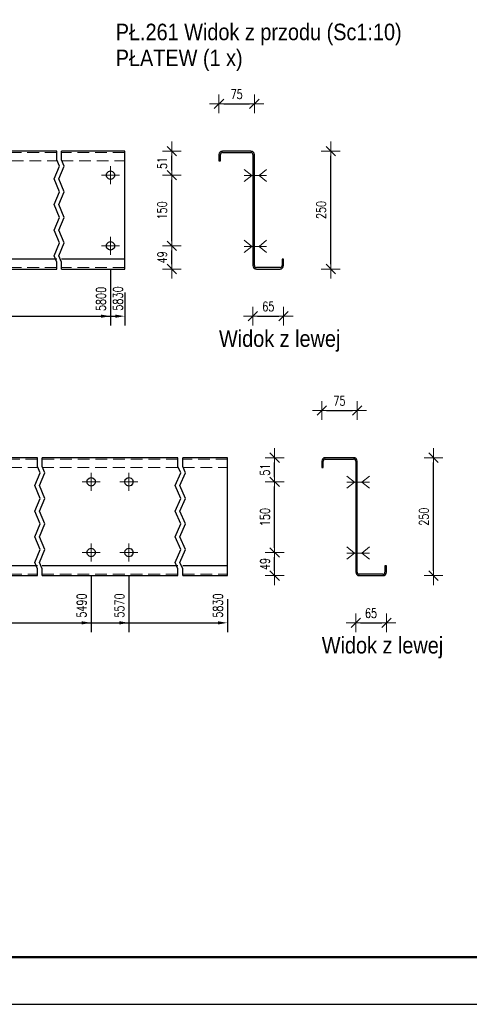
# Model space of a CAD drawing. Header units: millimetres. Extents: x -136 to 717, y 10101 to 10771.
# Tile 20 of 39: x 426 to 521, y 10101 to 10310. Entities that reach past the tile are written whole.
import ezdxf

# ---------------------------------------------------------------- set-up
doc = ezdxf.new("R2010")
doc.units = ezdxf.units.MM
doc.header["$LTSCALE"] = 10
doc.linetypes.add('HIDDEN', pattern=[0.375, 0.25, -0.125])
doc.linetypes.add('MITTE', pattern=[2, 1.25, -0.25, 0.25, -0.25])
doc.layers.get('Defpoints').update_dxf_attribs({"color": 1})
doc.layers.add('_FORMATKA', color=8, linetype='Continuous', plot=False)
for name, color, linetype, lineweight in [('_RAMKA', 7, 'Continuous', 35), ('PS_Bolt', 4, 'Continuous', 13), ('PS_DIM', 4, 'Continuous', 13), ('PS_Hidden', 2, 'HIDDEN', 9), ('PS_Mid', 5, 'MITTE', 15), ('PS_Shape', 161, 'Continuous', 30), ('PS_SOLID', 7, 'Continuous', 30), ('PS_TEXT', 3, 'Continuous', 18)]:
    doc.layers.add(name, color=color, linetype=linetype, lineweight=lineweight)
doc.styles.add('gil', font='txt', dxfattribs={"width": 0.9})
doc.styles.add('simplex', font='simplex.shx', dxfattribs={"width": 0.75})
doc.dimstyles.new('1_10_GŁ_DS1-LS10', dxfattribs={"dimtxt": 2, "dimasz": 2, "dimexe": 2, "dimexo": 5, "dimgap": 1, "dimtad": 1, "dimjust": 4, "dimdec": 0, "dimlfac": 10, "dimtxsty": 'simplex', "dimblk1": 'NONE', "dimsah": 1, "dimcen": 2, "dimclrd": 256, "dimclre": 256, "dimclrt": 3, "dimadec": 1, "dimazin": 0, "dimtfac": 1, "dimtdec": 0, "dimtmove": 2, "dimatfit": 3, "dimfxl": 1, "dimarcsym": 0})
doc.dimstyles.new('1_10_PRZ_DS1-LS10', dxfattribs={"dimtxt": 2, "dimasz": 1, "dimexe": 2, "dimexo": 5, "dimgap": 1, "dimtad": 1, "dimdec": 0, "dimlfac": 10, "dimtxsty": 'simplex', "dimblk": 'dimznak', "dimcen": 2, "dimse1": 1, "dimse2": 1, "dimclrt": 3, "dimadec": 1, "dimazin": 0, "dimtfac": 1, "dimtdec": 0, "dimtix": 1, "dimtmove": 2, "dimatfit": 3, "dimldrblk": 'dim-grot', "dimfxl": 1, "dimarcsym": 0})

# ---------------------------------------------------------------- blocks, each defined once
blk = doc.blocks.new('*D308')
at = {"layer": 'Defpoints', "color": 0, "transparency": 16777216}
for p in [(445.26, 10261.67), (280.36, 10256.77), (445.26, 10246.77)]:
    blk.add_point(p, dxfattribs=at)
at = {"layer": 'PS_DIM', "lineweight": -2, "transparency": 16777216}
for p, q in [((445.26, 10256.67), (445.26, 10244.77)), ((280.36, 10251.77), (280.36, 10244.77)), ((280.36, 10246.77), (443.26, 10246.77))]:
    blk.add_line(p, q, dxfattribs=at)
at = {"layer": 'PS_DIM', "transparency": 16777216}
blk.add_solid([(443.26, 10247.1), (443.26, 10246.43), (445.26, 10246.77)], dxfattribs=at)
at = {"layer": 'PS_DIM', "color": 3, "transparency": 16777216, "insert": (443.24, 10250.43), "char_height": 2, "attachment_point": 5, "rotation": 90, "style": 'simplex'}
blk.add_mtext('5800', dxfattribs=at)
blk = doc.blocks.new('_None')
blk = doc.blocks.new('*D309')
at = {"layer": 'Defpoints', "color": 0, "transparency": 16777216}
for p in [(280.36, 10256.77), (448.26, 10256.77), (448.26, 10246.77)]:
    blk.add_point(p, dxfattribs=at)
at = {"layer": 'PS_DIM', "lineweight": -2, "transparency": 16777216}
for p, q in [((280.36, 10251.77), (280.36, 10244.77)), ((448.26, 10251.77), (448.26, 10244.77)), ((280.36, 10246.77), (446.26, 10246.77))]:
    blk.add_line(p, q, dxfattribs=at)
at = {"layer": 'PS_DIM', "transparency": 16777216}
blk.add_solid([(446.26, 10247.1), (446.26, 10246.43), (448.26, 10246.77)], dxfattribs=at)
at = {"layer": 'PS_DIM', "color": 3, "transparency": 16777216, "insert": (446.84, 10250.51), "char_height": 2, "attachment_point": 5, "rotation": 90, "style": 'simplex'}
blk.add_mtext('5830', dxfattribs=at)
blk = doc.blocks.new('dimznak')
at = {"color": 0}
for points in [[(-2, 0), (2, 0)], [(0, 2), (0, -2)]]:
    blk.add_lwpolyline(points, dxfattribs=at)
at = {"color": 2}
blk.add_lwpolyline([(1, 1), (-1, -1)], dxfattribs=at)
blk = doc.blocks.new('*D310')
at = {"layer": 'Defpoints', "color": 0, "transparency": 16777216}
for p in [(445.26, 10261.67), (458.26, 10261.67), (445.26, 10256.77)]:
    blk.add_point(p, dxfattribs=at)
at = {"layer": 'PS_DIM', "color": 0, "lineweight": -2, "transparency": 16777216}
blk.add_line((458.26, 10257.77), (458.26, 10260.67), dxfattribs=at)
for p, rotation in [((458.26, 10261.67), 90), ((458.26, 10256.77), 270)]:
    blk.add_blockref('dimznak', p, dxfattribs=dict(at, rotation=rotation))
at = {"layer": 'PS_DIM', "color": 3, "transparency": 16777216, "insert": (456.22, 10259.22), "char_height": 2, "attachment_point": 5, "rotation": 90, "style": 'simplex'}
blk.add_mtext('49', dxfattribs=at)
blk = doc.blocks.new('dim-grot')
blk.add_hatch(color=256).paths.add_polyline_path([(0, 0), (-2, 0.5), (-2, -0.5)])
blk.add_lwpolyline([(0, 0), (-2, 0.5), (-2, -0.5), (0, 0)])
blk = doc.blocks.new('*D311')
at = {"layer": 'Defpoints', "color": 0, "transparency": 16777216}
for p in [(445.26, 10276.67), (458.26, 10276.67), (445.26, 10261.67)]:
    blk.add_point(p, dxfattribs=at)
at = {"layer": 'PS_DIM', "color": 0, "lineweight": -2, "transparency": 16777216}
blk.add_line((458.26, 10262.67), (458.26, 10275.67), dxfattribs=at)
for p, rotation in [((458.26, 10276.67), 90), ((458.26, 10261.67), 270)]:
    blk.add_blockref('dimznak', p, dxfattribs=dict(at, rotation=rotation))
at = {"layer": 'PS_DIM', "color": 3, "transparency": 16777216, "insert": (456.22, 10269.17), "char_height": 2, "attachment_point": 5, "rotation": 90, "style": 'simplex'}
blk.add_mtext('150', dxfattribs=at)
blk = doc.blocks.new('*D312')
at = {"layer": 'Defpoints', "color": 0, "transparency": 16777216}
for p in [(445.26, 10281.77), (458.26, 10281.77), (445.26, 10276.67)]:
    blk.add_point(p, dxfattribs=at)
at = {"layer": 'PS_DIM', "color": 0, "lineweight": -2, "transparency": 16777216}
blk.add_line((458.26, 10277.67), (458.26, 10280.77), dxfattribs=at)
for p, rotation in [((458.26, 10281.77), 90), ((458.26, 10276.67), 270)]:
    blk.add_blockref('dimznak', p, dxfattribs=dict(at, rotation=rotation))
at = {"layer": 'PS_DIM', "color": 3, "transparency": 16777216, "insert": (456.22, 10279.22), "char_height": 2, "attachment_point": 5, "rotation": 90, "style": 'simplex'}
blk.add_mtext('51', dxfattribs=at)
blk = doc.blocks.new('*D313')
at = {"layer": 'Defpoints', "color": 0, "transparency": 16777216}
for p in [(475.46, 10258.36), (481.96, 10258.19), (481.96, 10246.77)]:
    blk.add_point(p, dxfattribs=at)
at = {"layer": 'PS_DIM', "color": 0, "lineweight": -2, "transparency": 16777216}
blk.add_line((476.46, 10246.77), (480.96, 10246.77), dxfattribs=at)
at = {"layer": 'PS_DIM', "color": 0, "lineweight": -2, "transparency": 16777216, "rotation": 180}
blk.add_blockref('dimznak', (475.46, 10246.77), dxfattribs=at)
at = {"layer": 'PS_DIM', "color": 0, "lineweight": -2, "transparency": 16777216}
blk.add_blockref('dimznak', (481.96, 10246.77), dxfattribs=at)
at = {"layer": 'PS_DIM', "color": 3, "transparency": 16777216, "insert": (478.71, 10248.81), "char_height": 2, "attachment_point": 5, "style": 'simplex'}
blk.add_mtext('65', dxfattribs=at)
blk = doc.blocks.new('*D314')
at = {"layer": 'Defpoints', "color": 0, "transparency": 16777216}
for p in [(475.76, 10291.77), (468.26, 10280.47), (475.76, 10280.57)]:
    blk.add_point(p, dxfattribs=at)
at = {"layer": 'PS_DIM', "color": 0, "lineweight": -2, "transparency": 16777216}
blk.add_line((469.26, 10291.77), (474.76, 10291.77), dxfattribs=at)
at = {"layer": 'PS_DIM', "color": 0, "lineweight": -2, "transparency": 16777216, "rotation": 180}
blk.add_blockref('dimznak', (468.26, 10291.77), dxfattribs=at)
at = {"layer": 'PS_DIM', "color": 0, "lineweight": -2, "transparency": 16777216}
blk.add_blockref('dimznak', (475.76, 10291.77), dxfattribs=at)
at = {"layer": 'PS_DIM', "color": 3, "transparency": 16777216, "insert": (472.01, 10293.81), "char_height": 2, "attachment_point": 5, "style": 'simplex'}
blk.add_mtext('75', dxfattribs=at)
blk = doc.blocks.new('*D315')
at = {"layer": 'Defpoints', "color": 0, "transparency": 16777216}
for p in [(481.96, 10281.77), (491.96, 10281.77), (481.96, 10256.77)]:
    blk.add_point(p, dxfattribs=at)
at = {"layer": 'PS_DIM', "color": 0, "lineweight": -2, "transparency": 16777216}
blk.add_line((491.96, 10257.77), (491.96, 10280.77), dxfattribs=at)
for p, rotation in [((491.96, 10281.77), 90), ((491.96, 10256.77), 270)]:
    blk.add_blockref('dimznak', p, dxfattribs=dict(at, rotation=rotation))
at = {"layer": 'PS_DIM', "color": 3, "transparency": 16777216, "insert": (489.92, 10269.27), "char_height": 2, "attachment_point": 5, "rotation": 90, "style": 'simplex'}
blk.add_mtext('250', dxfattribs=at)
blk = doc.blocks.new('*D325')
at = {"layer": 'Defpoints', "color": 0, "transparency": 16777216}
for p in [(441.16, 10196.67), (280.36, 10191.77), (441.16, 10181.77)]:
    blk.add_point(p, dxfattribs=at)
at = {"layer": 'PS_DIM', "lineweight": -2, "transparency": 16777216}
for p, q in [((441.16, 10191.67), (441.16, 10179.77)), ((280.36, 10186.77), (280.36, 10179.77)), ((280.36, 10181.77), (439.16, 10181.77))]:
    blk.add_line(p, q, dxfattribs=at)
at = {"layer": 'PS_DIM', "transparency": 16777216}
blk.add_solid([(439.16, 10182.1), (439.16, 10181.43), (441.16, 10181.77)], dxfattribs=at)
at = {"layer": 'PS_DIM', "color": 3, "transparency": 16777216, "insert": (439.14, 10185.43), "char_height": 2, "attachment_point": 5, "rotation": 90, "style": 'simplex'}
blk.add_mtext('5490', dxfattribs=at)
blk = doc.blocks.new('*D326')
at = {"layer": 'Defpoints', "color": 0, "transparency": 16777216}
for p in [(449.16, 10196.67), (280.36, 10191.77), (449.16, 10181.77)]:
    blk.add_point(p, dxfattribs=at)
at = {"layer": 'PS_DIM', "lineweight": -2, "transparency": 16777216}
for p, q in [((449.16, 10191.67), (449.16, 10179.77)), ((280.36, 10186.77), (280.36, 10179.77)), ((280.36, 10181.77), (447.16, 10181.77))]:
    blk.add_line(p, q, dxfattribs=at)
at = {"layer": 'PS_DIM', "transparency": 16777216}
blk.add_solid([(447.16, 10182.1), (447.16, 10181.43), (449.16, 10181.77)], dxfattribs=at)
at = {"layer": 'PS_DIM', "color": 3, "transparency": 16777216, "insert": (447.14, 10185.43), "char_height": 2, "attachment_point": 5, "rotation": 90, "style": 'simplex'}
blk.add_mtext('5570', dxfattribs=at)
blk = doc.blocks.new('*D327')
at = {"layer": 'Defpoints', "color": 0, "transparency": 16777216}
for p in [(280.36, 10191.77), (470.06, 10191.77), (470.06, 10181.77)]:
    blk.add_point(p, dxfattribs=at)
at = {"layer": 'PS_DIM', "lineweight": -2, "transparency": 16777216}
for p, q in [((280.36, 10186.77), (280.36, 10179.77)), ((470.06, 10186.77), (470.06, 10179.77)), ((280.36, 10181.77), (468.06, 10181.77))]:
    blk.add_line(p, q, dxfattribs=at)
at = {"layer": 'PS_DIM', "transparency": 16777216}
blk.add_solid([(468.06, 10182.1), (468.06, 10181.43), (470.06, 10181.77)], dxfattribs=at)
at = {"layer": 'PS_DIM', "color": 3, "transparency": 16777216, "insert": (468.04, 10185.43), "char_height": 2, "attachment_point": 5, "rotation": 90, "style": 'simplex'}
blk.add_mtext('5830', dxfattribs=at)
blk = doc.blocks.new('*D328')
at = {"layer": 'Defpoints', "color": 0, "transparency": 16777216}
for p in [(449.16, 10196.67), (480.06, 10196.67), (449.16, 10191.77)]:
    blk.add_point(p, dxfattribs=at)
at = {"layer": 'PS_DIM', "color": 0, "lineweight": -2, "transparency": 16777216}
blk.add_line((480.06, 10192.77), (480.06, 10195.67), dxfattribs=at)
for p, rotation in [((480.06, 10196.67), 90), ((480.06, 10191.77), 270)]:
    blk.add_blockref('dimznak', p, dxfattribs=dict(at, rotation=rotation))
at = {"layer": 'PS_DIM', "color": 3, "transparency": 16777216, "insert": (478.02, 10194.22), "char_height": 2, "attachment_point": 5, "rotation": 90, "style": 'simplex'}
blk.add_mtext('49', dxfattribs=at)
blk = doc.blocks.new('*D329')
at = {"layer": 'Defpoints', "color": 0, "transparency": 16777216}
for p in [(449.16, 10211.67), (480.06, 10211.67), (449.16, 10196.67)]:
    blk.add_point(p, dxfattribs=at)
at = {"layer": 'PS_DIM', "color": 0, "lineweight": -2, "transparency": 16777216}
blk.add_line((480.06, 10197.67), (480.06, 10210.67), dxfattribs=at)
for p, rotation in [((480.06, 10211.67), 90), ((480.06, 10196.67), 270)]:
    blk.add_blockref('dimznak', p, dxfattribs=dict(at, rotation=rotation))
at = {"layer": 'PS_DIM', "color": 3, "transparency": 16777216, "insert": (478.02, 10204.17), "char_height": 2, "attachment_point": 5, "rotation": 90, "style": 'simplex'}
blk.add_mtext('150', dxfattribs=at)
blk = doc.blocks.new('*D330')
at = {"layer": 'Defpoints', "color": 0, "transparency": 16777216}
for p in [(449.16, 10216.77), (480.06, 10216.77), (449.16, 10211.67)]:
    blk.add_point(p, dxfattribs=at)
at = {"layer": 'PS_DIM', "color": 0, "lineweight": -2, "transparency": 16777216}
blk.add_line((480.06, 10212.67), (480.06, 10215.77), dxfattribs=at)
for p, rotation in [((480.06, 10216.77), 90), ((480.06, 10211.67), 270)]:
    blk.add_blockref('dimznak', p, dxfattribs=dict(at, rotation=rotation))
at = {"layer": 'PS_DIM', "color": 3, "transparency": 16777216, "insert": (478.02, 10214.22), "char_height": 2, "attachment_point": 5, "rotation": 90, "style": 'simplex'}
blk.add_mtext('51', dxfattribs=at)
blk = doc.blocks.new('*D331')
at = {"layer": 'Defpoints', "color": 0, "transparency": 16777216}
for p in [(497.26, 10193.63), (503.76, 10193.19), (503.76, 10181.77)]:
    blk.add_point(p, dxfattribs=at)
at = {"layer": 'PS_DIM', "color": 0, "lineweight": -2, "transparency": 16777216}
blk.add_line((498.26, 10181.77), (502.76, 10181.77), dxfattribs=at)
at = {"layer": 'PS_DIM', "color": 0, "lineweight": -2, "transparency": 16777216, "rotation": 180}
blk.add_blockref('dimznak', (497.26, 10181.77), dxfattribs=at)
at = {"layer": 'PS_DIM', "color": 0, "lineweight": -2, "transparency": 16777216}
blk.add_blockref('dimznak', (503.76, 10181.77), dxfattribs=at)
at = {"layer": 'PS_DIM', "color": 3, "transparency": 16777216, "insert": (500.51, 10183.81), "char_height": 2, "attachment_point": 5, "style": 'simplex'}
blk.add_mtext('65', dxfattribs=at)
blk = doc.blocks.new('*D332')
at = {"layer": 'Defpoints', "color": 0, "transparency": 16777216}
for p in [(497.56, 10226.77), (490.06, 10215.34), (497.56, 10215.11)]:
    blk.add_point(p, dxfattribs=at)
at = {"layer": 'PS_DIM', "color": 0, "lineweight": -2, "transparency": 16777216}
blk.add_line((491.06, 10226.77), (496.56, 10226.77), dxfattribs=at)
at = {"layer": 'PS_DIM', "color": 0, "lineweight": -2, "transparency": 16777216, "rotation": 180}
blk.add_blockref('dimznak', (490.06, 10226.77), dxfattribs=at)
at = {"layer": 'PS_DIM', "color": 0, "lineweight": -2, "transparency": 16777216}
blk.add_blockref('dimznak', (497.56, 10226.77), dxfattribs=at)
at = {"layer": 'PS_DIM', "color": 3, "transparency": 16777216, "insert": (493.81, 10228.81), "char_height": 2, "attachment_point": 5, "style": 'simplex'}
blk.add_mtext('75', dxfattribs=at)
blk = doc.blocks.new('*D333')
at = {"layer": 'Defpoints', "color": 0, "transparency": 16777216}
for p in [(503.76, 10216.77), (513.76, 10216.77), (503.76, 10191.77)]:
    blk.add_point(p, dxfattribs=at)
at = {"layer": 'PS_DIM', "color": 0, "lineweight": -2, "transparency": 16777216}
blk.add_line((513.76, 10192.77), (513.76, 10215.77), dxfattribs=at)
for p, rotation in [((513.76, 10216.77), 90), ((513.76, 10191.77), 270)]:
    blk.add_blockref('dimznak', p, dxfattribs=dict(at, rotation=rotation))
at = {"layer": 'PS_DIM', "color": 3, "transparency": 16777216, "insert": (511.72, 10204.27), "char_height": 2, "attachment_point": 5, "rotation": 90, "style": 'simplex'}
blk.add_mtext('250', dxfattribs=at)
blk = doc.blocks.new('*U334')
at = {"layer": '_FORMATKA', "lineweight": -3}
blk.add_lwpolyline([(-841, 0), (0, 0), (0, 594), (-841, 594)], close=True, dxfattribs=at)
at = {"layer": '_RAMKA', "lineweight": -3, "const_width": 0.5}
blk.add_lwpolyline([(-811, 10), (-10, 10), (-10, 584), (-811, 584)], close=True, dxfattribs=at)
blk = doc.blocks.new('*X625')
at = {"color": 3, "style": 'gil', "width": 0.9}
for s, p in [('PŁ.261 Widok z przodu (Sc1:10)', (446.36, 10305.27)), ('PŁATEW (1 x)', (446.36, 10299.77))]:
    blk.add_text(s, height=3.5, dxfattribs=at).set_placement(p)
blk = doc.blocks.new('*X636')
at = {"color": 1}
for p, q in [((433.86, 10279.91), (433.86, 10281.77)), ((434.86, 10279.91), (434.86, 10281.77)), ((434.44, 10278.55), (433.86, 10279.91)), ((435.44, 10278.55), (434.86, 10279.91)), ((433.29, 10275.85), (434.44, 10278.55)), ((434.29, 10275.85), (435.44, 10278.55)), ((434.44, 10273.14), (433.29, 10275.85)), ((435.44, 10273.14), (434.29, 10275.85)), ((433.29, 10270.43), (434.44, 10273.14)), ((434.29, 10270.43), (435.44, 10273.14)), ((434.44, 10267.72), (433.29, 10270.43)), ((435.44, 10267.72), (434.29, 10270.43)), ((433.29, 10265.01), (434.44, 10267.72)), ((434.29, 10265.01), (435.44, 10267.72)), ((434.44, 10262.3), (433.29, 10265.01)), ((435.44, 10262.3), (434.29, 10265.01)), ((433.29, 10259.59), (434.44, 10262.3)), ((434.29, 10259.59), (435.44, 10262.3)), ((433.86, 10258.24), (433.29, 10259.59)), ((433.86, 10256.77), (433.86, 10258.24)), ((434.86, 10258.24), (434.29, 10259.59)), ((434.86, 10256.77), (434.86, 10258.24))]:
    blk.add_line(p, q, dxfattribs=at)
at = {"layer": 'PS_Hidden', "color": 2, "linetype": 'HIDDEN'}
for p, q in [((433.86, 10281.47), (413.06, 10281.47)), ((448.26, 10281.47), (434.86, 10281.47)), ((413.06, 10279.67), (433.86, 10279.67)), ((434.86, 10279.67), (448.26, 10279.67)), ((433.86, 10257.07), (413.06, 10257.07)), ((448.26, 10257.07), (434.86, 10257.07))]:
    blk.add_line(p, q, dxfattribs=at)
at = {"layer": 'PS_Mid', "color": 5, "linetype": 'MITTE'}
for p, q in [((445.26, 10278.57), (445.26, 10274.77)), ((447.16, 10276.67), (443.36, 10276.67)), ((445.26, 10263.57), (445.26, 10259.77)), ((447.16, 10261.67), (443.36, 10261.67))]:
    blk.add_line(p, q, dxfattribs=at)
at = {"layer": 'PS_SOLID', "color": 7, "linetype": 'Continuous'}
for p, q in [((433.86, 10281.77), (423.46, 10281.77)), ((445.26, 10281.77), (434.86, 10281.77)), ((448.26, 10281.77), (445.26, 10281.77)), ((448.26, 10258.87), (448.26, 10281.77)), ((444.36, 10276.67), (444.48, 10277.12)), ((444.48, 10277.12), (444.81, 10277.45)), ((444.81, 10277.45), (445.26, 10277.57)), ((445.26, 10277.57), (445.71, 10277.45)), ((445.71, 10277.45), (446.04, 10277.12)), ((446.04, 10277.12), (446.16, 10276.67)), ((444.48, 10276.22), (444.36, 10276.67)), ((444.81, 10275.89), (444.48, 10276.22)), ((445.26, 10275.77), (444.81, 10275.89)), ((445.71, 10275.89), (445.26, 10275.77)), ((446.04, 10276.22), (445.71, 10275.89)), ((446.16, 10276.67), (446.04, 10276.22)), ((444.48, 10262.12), (444.81, 10262.45)), ((444.81, 10262.45), (445.26, 10262.57)), ((445.26, 10262.57), (445.71, 10262.45)), ((445.71, 10262.45), (446.04, 10262.12)), ((444.36, 10261.67), (444.48, 10262.12)), ((444.48, 10261.22), (444.36, 10261.67)), ((444.81, 10260.89), (444.48, 10261.22)), ((445.26, 10260.77), (444.81, 10260.89)), ((445.71, 10260.89), (445.26, 10260.77)), ((446.04, 10261.22), (445.71, 10260.89)), ((446.04, 10262.12), (446.16, 10261.67)), ((446.16, 10261.67), (446.04, 10261.22)), ((433.86, 10258.87), (413.06, 10258.87)), ((448.26, 10258.87), (434.86, 10258.87)), ((448.26, 10256.77), (448.26, 10258.87)), ((413.06, 10256.77), (433.86, 10256.77)), ((434.86, 10256.77), (448.26, 10256.77))]:
    blk.add_line(p, q, dxfattribs=at)
blk = doc.blocks.new('*X642')
at = {"color": 3, "linetype": 'Continuous'}
for p, q in [((475.19, 10261.57), (473.59, 10262.85)), ((476.76, 10261.57), (478.36, 10262.85)), ((473.59, 10260.29), (475.19, 10261.57)), ((473.59, 10261.57), (478.36, 10261.57)), ((478.36, 10260.29), (476.76, 10261.57))]:
    blk.add_line(p, q, dxfattribs=at)
blk = doc.blocks.new('*X643')
at = {"color": 3, "linetype": 'Continuous'}
for p, q in [((475.19, 10276.57), (473.59, 10277.85)), ((476.76, 10276.57), (478.36, 10277.85)), ((473.59, 10275.29), (475.19, 10276.57)), ((473.59, 10276.57), (478.36, 10276.57)), ((478.36, 10275.29), (476.76, 10276.57))]:
    blk.add_line(p, q, dxfattribs=at)
blk = doc.blocks.new('*X644')
at = {"color": 3, "linetype": 'Continuous'}
for p, q in [((475.19, 10276.57), (473.59, 10277.85)), ((476.76, 10276.57), (478.36, 10277.85)), ((473.59, 10275.29), (475.19, 10276.57)), ((473.59, 10276.57), (478.36, 10276.57)), ((478.36, 10275.29), (476.76, 10276.57))]:
    blk.add_line(p, q, dxfattribs=at)
blk = doc.blocks.new('*X645')
at = {"color": 3, "linetype": 'Continuous'}
for p, q in [((475.19, 10261.57), (473.59, 10262.85)), ((476.76, 10261.57), (478.36, 10262.85)), ((473.59, 10260.29), (475.19, 10261.57)), ((473.59, 10261.57), (478.36, 10261.57)), ((478.36, 10260.29), (476.76, 10261.57))]:
    blk.add_line(p, q, dxfattribs=at)
blk = doc.blocks.new('*X646')
at = {"layer": 'PS_Hidden', "color": 2, "linetype": 'HIDDEN'}
for p, q in [((475.76, 10277.57), (475.46, 10277.57)), ((475.46, 10275.77), (475.76, 10275.77)), ((475.76, 10262.57), (475.46, 10262.57)), ((475.46, 10260.77), (475.76, 10260.77))]:
    blk.add_line(p, q, dxfattribs=at)
at = {"layer": 'PS_SOLID', "color": 7, "linetype": 'Continuous'}
for p, q in [((475.01, 10281.77), (469.01, 10281.77)), ((469.01, 10281.47), (475.01, 10281.47)), ((468.26, 10281.02), (468.26, 10279.67)), ((468.26, 10279.67), (468.56, 10279.67)), ((468.56, 10279.67), (468.56, 10281.02)), ((475.46, 10281.02), (475.46, 10257.52)), ((475.76, 10276.67), (475.76, 10281.02)), ((475.76, 10261.67), (475.76, 10276.67)), ((475.76, 10257.52), (475.76, 10261.67)), ((481.96, 10258.87), (481.66, 10258.87)), ((481.66, 10258.87), (481.66, 10257.52)), ((481.96, 10257.52), (481.96, 10258.87)), ((481.21, 10257.07), (476.21, 10257.07)), ((476.21, 10256.77), (481.21, 10256.77))]:
    blk.add_line(p, q, dxfattribs=at)
at = {"layer": 'PS_SOLID'}
for centre, radius, start, end in [((469.01, 10281.02), 0.75, 90, 180), ((469.01, 10281.02), 0.45, 90, 180), ((475.01, 10281.02), 0.75, 360, 90), ((475.01, 10281.02), 0.45, 360, 90), ((476.21, 10257.52), 0.75, 180, 270), ((476.21, 10257.52), 0.45, 180, 270), ((481.21, 10257.52), 0.45, 270, 0), ((481.21, 10257.52), 0.75, 270, 0)]:
    blk.add_arc(centre, radius, start, end, dxfattribs=at)
blk = doc.blocks.new('*X647')
at = {"color": 3, "linetype": 'Continuous'}
for p, q in [((475.19, 10261.57), (473.59, 10262.85)), ((476.76, 10261.57), (478.36, 10262.85)), ((473.59, 10260.29), (475.19, 10261.57)), ((473.59, 10261.57), (478.36, 10261.57)), ((478.36, 10260.29), (476.76, 10261.57))]:
    blk.add_line(p, q, dxfattribs=at)
blk = doc.blocks.new('*X648')
at = {"color": 3, "linetype": 'Continuous'}
for p, q in [((475.19, 10276.57), (473.59, 10277.85)), ((476.76, 10276.57), (478.36, 10277.85)), ((473.59, 10275.29), (475.19, 10276.57)), ((473.59, 10276.57), (478.36, 10276.57)), ((478.36, 10275.29), (476.76, 10276.57))]:
    blk.add_line(p, q, dxfattribs=at)
blk = doc.blocks.new('*X649')
at = {"color": 3, "linetype": 'Continuous'}
for p, q in [((475.19, 10261.57), (473.59, 10262.85)), ((476.76, 10261.57), (478.36, 10262.85)), ((473.59, 10260.29), (475.19, 10261.57)), ((473.59, 10261.57), (478.36, 10261.57)), ((478.36, 10260.29), (476.76, 10261.57))]:
    blk.add_line(p, q, dxfattribs=at)
blk = doc.blocks.new('*X650')
at = {"color": 3, "linetype": 'Continuous'}
for p, q in [((475.19, 10276.57), (473.59, 10277.85)), ((476.76, 10276.57), (478.36, 10277.85)), ((473.59, 10275.29), (475.19, 10276.57)), ((473.59, 10276.57), (478.36, 10276.57)), ((478.36, 10275.29), (476.76, 10276.57))]:
    blk.add_line(p, q, dxfattribs=at)
blk = doc.blocks.new('*X651')
at = {"color": 3, "style": 'gil', "width": 0.9}
blk.add_text('Widok z lewej', height=3.5, dxfattribs=at).set_placement((468.26, 10240.27))
blk = doc.blocks.new('*X652')
at = {"color": 3, "linetype": 'Continuous'}
blk.add_line((449.16, 10196.57), (449.16, 10196.57), dxfattribs=at)
blk.add_line((449.16, 10196.57), (449.16, 10196.57), dxfattribs=at)
blk.add_line((449.16, 10196.57), (449.16, 10196.57), dxfattribs=at)
blk.add_line((449.16, 10196.57), (449.16, 10196.57), dxfattribs=at)
blk.add_line((449.16, 10196.57), (449.16, 10196.57), dxfattribs=at)
blk = doc.blocks.new('*X655')
at = {"color": 3, "linetype": 'Continuous'}
blk.add_line((441.16, 10196.57), (441.16, 10196.57), dxfattribs=at)
blk.add_line((441.16, 10196.57), (441.16, 10196.57), dxfattribs=at)
blk.add_line((441.16, 10196.57), (441.16, 10196.57), dxfattribs=at)
blk.add_line((441.16, 10196.57), (441.16, 10196.57), dxfattribs=at)
blk.add_line((441.16, 10196.57), (441.16, 10196.57), dxfattribs=at)
blk = doc.blocks.new('*X657')
at = {"color": 3, "linetype": 'Continuous'}
blk.add_line((449.16, 10211.57), (449.16, 10211.57), dxfattribs=at)
blk.add_line((449.16, 10211.57), (449.16, 10211.57), dxfattribs=at)
blk.add_line((449.16, 10211.57), (449.16, 10211.57), dxfattribs=at)
blk.add_line((449.16, 10211.57), (449.16, 10211.57), dxfattribs=at)
blk.add_line((449.16, 10211.57), (449.16, 10211.57), dxfattribs=at)
blk = doc.blocks.new('*X658')
at = {"color": 1}
for p, q in [((429.76, 10214.91), (429.76, 10216.77)), ((430.76, 10214.91), (430.76, 10216.77)), ((459.56, 10214.91), (459.56, 10216.77)), ((460.56, 10214.91), (460.56, 10216.77)), ((430.34, 10213.55), (429.76, 10214.91)), ((431.34, 10213.55), (430.76, 10214.91)), ((460.14, 10213.55), (459.56, 10214.91)), ((461.14, 10213.55), (460.56, 10214.91)), ((429.19, 10210.85), (430.34, 10213.55)), ((430.19, 10210.85), (431.34, 10213.55)), ((458.99, 10210.85), (460.14, 10213.55)), ((459.99, 10210.85), (461.14, 10213.55)), ((430.34, 10208.14), (429.19, 10210.85)), ((431.34, 10208.14), (430.19, 10210.85)), ((460.14, 10208.14), (458.99, 10210.85)), ((461.14, 10208.14), (459.99, 10210.85)), ((429.19, 10205.43), (430.34, 10208.14)), ((430.19, 10205.43), (431.34, 10208.14)), ((458.99, 10205.43), (460.14, 10208.14)), ((459.99, 10205.43), (461.14, 10208.14)), ((430.34, 10202.72), (429.19, 10205.43)), ((431.34, 10202.72), (430.19, 10205.43)), ((460.14, 10202.72), (458.99, 10205.43)), ((461.14, 10202.72), (459.99, 10205.43)), ((429.19, 10200.01), (430.34, 10202.72)), ((430.19, 10200.01), (431.34, 10202.72)), ((458.99, 10200.01), (460.14, 10202.72)), ((459.99, 10200.01), (461.14, 10202.72)), ((430.34, 10197.3), (429.19, 10200.01)), ((431.34, 10197.3), (430.19, 10200.01)), ((460.14, 10197.3), (458.99, 10200.01)), ((461.14, 10197.3), (459.99, 10200.01)), ((429.19, 10194.59), (430.34, 10197.3)), ((430.19, 10194.59), (431.34, 10197.3)), ((458.99, 10194.59), (460.14, 10197.3)), ((459.99, 10194.59), (461.14, 10197.3)), ((429.76, 10193.24), (429.19, 10194.59)), ((430.76, 10193.24), (430.19, 10194.59)), ((459.56, 10193.24), (458.99, 10194.59)), ((460.56, 10193.24), (459.99, 10194.59)), ((429.76, 10191.77), (429.76, 10193.24)), ((430.76, 10191.77), (430.76, 10193.24)), ((459.56, 10191.77), (459.56, 10193.24)), ((460.56, 10191.77), (460.56, 10193.24))]:
    blk.add_line(p, q, dxfattribs=at)
at = {"layer": 'PS_Hidden', "color": 2, "linetype": 'HIDDEN'}
for p, q in [((429.76, 10216.47), (408.96, 10216.47)), ((459.56, 10216.47), (430.76, 10216.47)), ((470.06, 10216.47), (460.56, 10216.47)), ((408.96, 10214.67), (429.76, 10214.67)), ((430.76, 10214.67), (459.56, 10214.67)), ((460.56, 10214.67), (470.06, 10214.67)), ((408.96, 10192.07), (429.76, 10192.07)), ((430.76, 10192.07), (459.56, 10192.07)), ((460.56, 10192.07), (470.06, 10192.07))]:
    blk.add_line(p, q, dxfattribs=at)
at = {"layer": 'PS_Mid', "color": 5, "linetype": 'MITTE'}
for p, q in [((441.16, 10213.57), (441.16, 10209.77)), ((449.16, 10213.57), (449.16, 10209.77)), ((443.06, 10211.67), (439.26, 10211.67)), ((451.06, 10211.67), (447.26, 10211.67)), ((441.16, 10198.57), (441.16, 10194.77)), ((449.16, 10198.57), (449.16, 10194.77)), ((443.06, 10196.67), (439.26, 10196.67)), ((451.06, 10196.67), (447.26, 10196.67))]:
    blk.add_line(p, q, dxfattribs=at)
at = {"layer": 'PS_SOLID', "color": 7, "linetype": 'Continuous'}
for p, q in [((429.76, 10216.77), (419.36, 10216.77)), ((441.16, 10216.77), (430.76, 10216.77)), ((449.16, 10216.77), (441.16, 10216.77)), ((459.56, 10216.77), (449.16, 10216.77)), ((470.06, 10216.77), (460.56, 10216.77)), ((470.06, 10193.87), (470.06, 10216.77)), ((440.38, 10212.12), (440.71, 10212.45)), ((440.71, 10212.45), (441.16, 10212.57)), ((441.16, 10212.57), (441.61, 10212.45)), ((441.61, 10212.45), (441.94, 10212.12)), ((448.38, 10212.12), (448.71, 10212.45)), ((448.71, 10212.45), (449.16, 10212.57)), ((449.16, 10212.57), (449.61, 10212.45)), ((449.61, 10212.45), (449.94, 10212.12)), ((440.26, 10211.67), (440.38, 10212.12)), ((440.38, 10211.22), (440.26, 10211.67)), ((440.71, 10210.89), (440.38, 10211.22)), ((441.16, 10210.77), (440.71, 10210.89)), ((441.61, 10210.89), (441.16, 10210.77)), ((441.94, 10211.22), (441.61, 10210.89)), ((441.94, 10212.12), (442.06, 10211.67)), ((442.06, 10211.67), (441.94, 10211.22)), ((448.26, 10211.67), (448.38, 10212.12)), ((448.38, 10211.22), (448.26, 10211.67)), ((448.71, 10210.89), (448.38, 10211.22)), ((449.16, 10210.77), (448.71, 10210.89)), ((449.61, 10210.89), (449.16, 10210.77)), ((449.94, 10211.22), (449.61, 10210.89)), ((449.94, 10212.12), (450.06, 10211.67)), ((450.06, 10211.67), (449.94, 10211.22)), ((440.71, 10197.45), (441.16, 10197.57)), ((441.16, 10197.57), (441.61, 10197.45)), ((448.71, 10197.45), (449.16, 10197.57)), ((449.16, 10197.57), (449.61, 10197.45)), ((440.26, 10196.67), (440.38, 10197.12)), ((440.38, 10196.22), (440.26, 10196.67)), ((440.38, 10197.12), (440.71, 10197.45)), ((440.71, 10195.89), (440.38, 10196.22)), ((441.16, 10195.77), (440.71, 10195.89)), ((441.61, 10195.89), (441.16, 10195.77)), ((441.61, 10197.45), (441.94, 10197.12)), ((441.94, 10196.22), (441.61, 10195.89)), ((441.94, 10197.12), (442.06, 10196.67)), ((442.06, 10196.67), (441.94, 10196.22)), ((448.26, 10196.67), (448.38, 10197.12)), ((448.38, 10196.22), (448.26, 10196.67)), ((448.38, 10197.12), (448.71, 10197.45)), ((448.71, 10195.89), (448.38, 10196.22)), ((449.16, 10195.77), (448.71, 10195.89)), ((449.61, 10195.89), (449.16, 10195.77)), ((449.61, 10197.45), (449.94, 10197.12)), ((449.94, 10196.22), (449.61, 10195.89)), ((449.94, 10197.12), (450.06, 10196.67)), ((450.06, 10196.67), (449.94, 10196.22)), ((429.76, 10193.87), (408.96, 10193.87)), ((459.56, 10193.87), (430.76, 10193.87)), ((470.06, 10193.87), (460.56, 10193.87)), ((470.06, 10191.77), (470.06, 10193.87)), ((408.96, 10191.77), (429.76, 10191.77)), ((430.76, 10191.77), (459.56, 10191.77)), ((460.56, 10191.77), (470.06, 10191.77))]:
    blk.add_line(p, q, dxfattribs=at)
blk = doc.blocks.new('*X660')
at = {"color": 3, "linetype": 'Continuous'}
blk.add_line((441.16, 10211.57), (441.16, 10211.57), dxfattribs=at)
blk.add_line((441.16, 10211.57), (441.16, 10211.57), dxfattribs=at)
blk.add_line((441.16, 10211.57), (441.16, 10211.57), dxfattribs=at)
blk.add_line((441.16, 10211.57), (441.16, 10211.57), dxfattribs=at)
blk.add_line((441.16, 10211.57), (441.16, 10211.57), dxfattribs=at)
blk = doc.blocks.new('*X662')
at = {"color": 3, "linetype": 'Continuous'}
for p, q in [((496.99, 10196.57), (495.39, 10197.85)), ((498.56, 10196.57), (500.16, 10197.85)), ((495.39, 10195.29), (496.99, 10196.57)), ((495.39, 10196.57), (500.16, 10196.57)), ((500.16, 10195.29), (498.56, 10196.57))]:
    blk.add_line(p, q, dxfattribs=at)
blk = doc.blocks.new('*X663')
at = {"color": 3, "linetype": 'Continuous'}
for p, q in [((496.99, 10211.57), (495.39, 10212.85)), ((498.56, 10211.57), (500.16, 10212.85)), ((495.39, 10210.29), (496.99, 10211.57)), ((495.39, 10211.57), (500.16, 10211.57)), ((500.16, 10210.29), (498.56, 10211.57))]:
    blk.add_line(p, q, dxfattribs=at)
blk = doc.blocks.new('*X664')
at = {"color": 3, "linetype": 'Continuous'}
for p, q in [((496.99, 10211.57), (495.39, 10212.85)), ((498.56, 10211.57), (500.16, 10212.85)), ((495.39, 10210.29), (496.99, 10211.57)), ((495.39, 10211.57), (500.16, 10211.57)), ((500.16, 10210.29), (498.56, 10211.57))]:
    blk.add_line(p, q, dxfattribs=at)
blk = doc.blocks.new('*X665')
at = {"color": 3, "linetype": 'Continuous'}
for p, q in [((496.99, 10196.57), (495.39, 10197.85)), ((498.56, 10196.57), (500.16, 10197.85)), ((495.39, 10195.29), (496.99, 10196.57)), ((495.39, 10196.57), (500.16, 10196.57)), ((500.16, 10195.29), (498.56, 10196.57))]:
    blk.add_line(p, q, dxfattribs=at)
blk = doc.blocks.new('*X666')
at = {"color": 3, "linetype": 'Continuous'}
for p, q in [((496.99, 10196.57), (495.39, 10197.85)), ((498.56, 10196.57), (500.16, 10197.85)), ((495.39, 10195.29), (496.99, 10196.57)), ((495.39, 10196.57), (500.16, 10196.57)), ((500.16, 10195.29), (498.56, 10196.57))]:
    blk.add_line(p, q, dxfattribs=at)
blk = doc.blocks.new('*X667')
at = {"color": 3, "linetype": 'Continuous'}
for p, q in [((496.99, 10211.57), (495.39, 10212.85)), ((498.56, 10211.57), (500.16, 10212.85)), ((495.39, 10210.29), (496.99, 10211.57)), ((495.39, 10211.57), (500.16, 10211.57)), ((500.16, 10210.29), (498.56, 10211.57))]:
    blk.add_line(p, q, dxfattribs=at)
blk = doc.blocks.new('*X668')
at = {"layer": 'PS_Hidden', "color": 2, "linetype": 'HIDDEN'}
for p, q in [((497.56, 10212.57), (497.26, 10212.57)), ((497.26, 10210.77), (497.56, 10210.77)), ((497.56, 10197.57), (497.26, 10197.57)), ((497.26, 10195.77), (497.56, 10195.77))]:
    blk.add_line(p, q, dxfattribs=at)
at = {"layer": 'PS_SOLID', "color": 7, "linetype": 'Continuous'}
for p, q in [((496.81, 10216.77), (490.81, 10216.77)), ((490.81, 10216.47), (496.81, 10216.47)), ((490.06, 10216.02), (490.06, 10214.67)), ((490.06, 10214.67), (490.36, 10214.67)), ((490.36, 10214.67), (490.36, 10216.02)), ((497.26, 10216.02), (497.26, 10192.52)), ((497.56, 10211.67), (497.56, 10216.02)), ((497.56, 10196.67), (497.56, 10211.67)), ((497.56, 10192.52), (497.56, 10196.67)), ((503.76, 10193.87), (503.46, 10193.87)), ((503.46, 10193.87), (503.46, 10192.52)), ((503.76, 10192.52), (503.76, 10193.87)), ((503.01, 10192.07), (498.01, 10192.07)), ((498.01, 10191.77), (503.01, 10191.77))]:
    blk.add_line(p, q, dxfattribs=at)
at = {"layer": 'PS_SOLID'}
for centre, radius, start, end in [((490.81, 10216.02), 0.75, 90, 180), ((490.81, 10216.02), 0.45, 90, 180), ((496.81, 10216.02), 0.75, 360, 90), ((496.81, 10216.02), 0.45, 360, 90), ((498.01, 10192.52), 0.75, 180, 270), ((498.01, 10192.52), 0.45, 180, 270), ((503.01, 10192.52), 0.45, 270, 0), ((503.01, 10192.52), 0.75, 270, 0)]:
    blk.add_arc(centre, radius, start, end, dxfattribs=at)
blk = doc.blocks.new('*X669')
at = {"color": 3, "linetype": 'Continuous'}
for p, q in [((496.99, 10196.57), (495.39, 10197.85)), ((498.56, 10196.57), (500.16, 10197.85)), ((495.39, 10195.29), (496.99, 10196.57)), ((495.39, 10196.57), (500.16, 10196.57)), ((500.16, 10195.29), (498.56, 10196.57))]:
    blk.add_line(p, q, dxfattribs=at)
blk = doc.blocks.new('*X670')
at = {"color": 3, "linetype": 'Continuous'}
for p, q in [((496.99, 10211.57), (495.39, 10212.85)), ((498.56, 10211.57), (500.16, 10212.85)), ((495.39, 10210.29), (496.99, 10211.57)), ((495.39, 10211.57), (500.16, 10211.57)), ((500.16, 10210.29), (498.56, 10211.57))]:
    blk.add_line(p, q, dxfattribs=at)
blk = doc.blocks.new('*X671')
at = {"color": 3, "style": 'gil', "width": 0.9}
blk.add_text('Widok z lewej', height=3.5, dxfattribs=at).set_placement((490.06, 10175.27))

msp = doc.modelspace()

# ---------------------------------------------------------------- block references
at = {"layer": 'PS_Bolt', "color": 3}
for name in ['*X643', '*X644', '*X648', '*X650', '*X642', '*X645', '*X647', '*X649', '*X663', '*X664', '*X667', '*X670', '*X660', '*X657', '*X662', '*X665', '*X666', '*X669', '*X655', '*X652']:
    msp.add_blockref(name, (0, 0), dxfattribs=at)
at = {"layer": 'PS_DIM'}
msp.add_blockref('*U334', (711.45, 10100.91), dxfattribs=at)
at = {"layer": 'PS_Shape', "color": 5}
for name in ['*X636', '*X646', '*X658', '*X668']:
    msp.add_blockref(name, (0, 0), dxfattribs=at)
at = {"layer": 'PS_TEXT'}
for name in ['*X625', '*X651', '*X671']:
    msp.add_blockref(name, (0, 0), dxfattribs=at)

# ---------------------------------------------------------------- dimensions: what is measured, and where the dimension line sits
at = {"layer": 'PS_DIM'}
for base, p1, p2, picture, middle in [((475.76, 10291.77), (468.26, 10280.47), (475.76, 10280.57), '*D314', (472.01, 10293.81)), ((481.96, 10246.77), (475.46, 10258.36), (481.96, 10258.19), '*D313', (478.71, 10248.81)), ((497.56, 10226.77), (490.06, 10215.34), (497.56, 10215.11), '*D332', (493.81, 10228.81)), ((503.76, 10181.77), (497.26, 10193.63), (503.76, 10193.19), '*D331', (500.51, 10183.81))]:
    dim = msp.add_linear_dim(base=base, p1=p1, p2=p2, dimstyle='1_10_PRZ_DS1-LS10', dxfattribs=at)
    dim.commit()
    dim.dimension.update_dxf_attribs({"geometry": picture, "text_midpoint": middle, "dimtype": 128})
for base, p1, p2, picture, middle in [((458.26, 10281.77), (445.26, 10276.67), (445.26, 10281.77), '*D312', (456.22, 10279.22)), ((491.96, 10281.77), (481.96, 10256.77), (481.96, 10281.77), '*D315', (489.92, 10269.27)), ((458.26, 10276.67), (445.26, 10261.67), (445.26, 10276.67), '*D311', (456.22, 10269.17)), ((458.26, 10261.67), (445.26, 10256.77), (445.26, 10261.67), '*D310', (456.22, 10259.22)), ((480.06, 10216.77), (449.16, 10211.67), (449.16, 10216.77), '*D330', (478.02, 10214.22)), ((513.76, 10216.77), (503.76, 10191.77), (503.76, 10216.77), '*D333', (511.72, 10204.27)), ((480.06, 10211.67), (449.16, 10196.67), (449.16, 10211.67), '*D329', (478.02, 10204.17)), ((480.06, 10196.67), (449.16, 10191.77), (449.16, 10196.67), '*D328', (478.02, 10194.22))]:
    dim = msp.add_linear_dim(base=base, p1=p1, p2=p2, angle=90, dimstyle='1_10_PRZ_DS1-LS10', dxfattribs=at)
    dim.commit()
    dim.dimension.update_dxf_attribs({"geometry": picture, "text_midpoint": middle, "dimtype": 128})
for base, p1, p2, text, picture, middle in [((445.26, 10246.77), (280.36, 10256.77), (445.26, 10261.67), '5800', '*D308', (443.24, 10250.43)), ((448.26, 10246.77), (280.36, 10256.77), (448.26, 10256.77), '5830', '*D309', (446.84, 10250.51)), ((441.16, 10181.77), (280.36, 10191.77), (441.16, 10196.67), '5490', '*D325', (439.14, 10185.43)), ((449.16, 10181.77), (280.36, 10191.77), (449.16, 10196.67), '5570', '*D326', (447.14, 10185.43)), ((470.06, 10181.77), (280.36, 10191.77), (470.06, 10191.77), '5830', '*D327', (468.04, 10185.43))]:
    dim = msp.add_linear_dim(base=base, p1=p1, p2=p2, text=text, dimstyle='1_10_GŁ_DS1-LS10', dxfattribs=at)
    dim.commit()
    dim.dimension.update_dxf_attribs({"geometry": picture, "text_midpoint": middle, "dimtype": 128, "text_rotation": 90})

doc.saveas('drawing.dxf')
